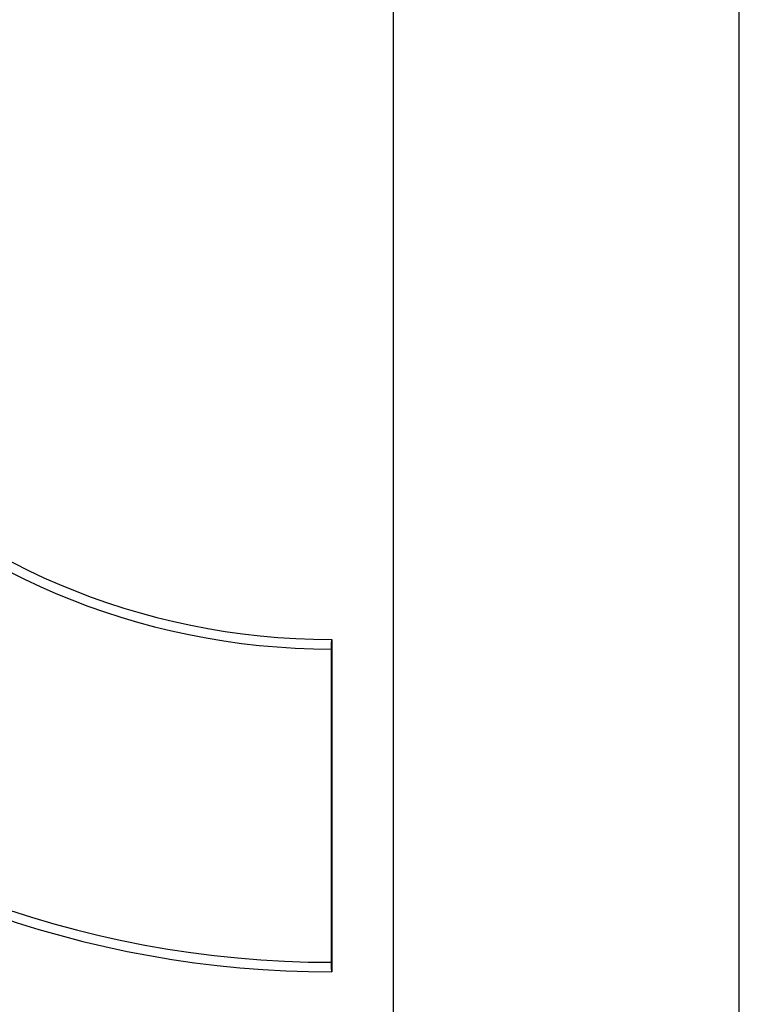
# Model space of a CAD drawing. Header units: millimetres. Extents: x -177 to 471, y -85 to 200.
# Tile 142 of 222: x -35 to -19, y 80 to 101. Entities that reach past the tile are written whole.
import ezdxf
from ezdxf.lldxf.tags import DXFTag

# ---------------------------------------------------------------- set-up
doc = ezdxf.new("R2010")
doc.units = ezdxf.units.MM
for name, color, linetype in [('Default', 7, 'Continuous'), ('ELBOW_2.5_1', 7, 'Continuous'), ('TANK_1', 7, 'Continuous')]:
    doc.layers.add(name, color=color, linetype=linetype)
tags = doc.linetypes.add('HIDDEN2', pattern=[4.7625, 3.175, -1.5875]).pattern_tags.tags
tags[6:7] = [DXFTag(74, 4), DXFTag(75, 0), DXFTag(340, '0'), DXFTag(46, 0.0), DXFTag(50, 0.0), DXFTag(44, 0.0), DXFTag(45, 0.0)]
tags[4:5] = [DXFTag(74, 4), DXFTag(75, 0), DXFTag(340, '0'), DXFTag(46, 0.0), DXFTag(50, 0.0), DXFTag(44, 0.0), DXFTag(45, 0.0)]

# ---------------------------------------------------------------- blocks, each defined once
blk = doc.blocks.new('SE')
at = {"layer": 'ELBOW_2.5_1', "color": 7, "linetype": 'HIDDEN2'}
for centre, radius, start, end in [((-28.176, 103.083), 15.561, 180, 270), ((-28.178, 103.063), 22.419, 227.9938, 270.0049)]:
    blk.add_arc(centre, radius, start, end, dxfattribs=at)
at = {"layer": 'ELBOW_2.5_1', "color": 7, "linetype": 'Continuous'}
for centre, radius, start, end in [((-28.176, 103.083), 15.35, 180, 270), ((-28.178, 103.059), 22.625, 229.4205, 270.0046)]:
    blk.add_arc(centre, radius, start, end, dxfattribs=at)
for major_axis in [(0, 3.65), (0, 3.439)]:
    blk.add_ellipse((-28.176, 84.083), major_axis=major_axis, ratio=0.000797, dxfattribs=at)
at = {"layer": 'TANK_1', "color": 7, "linetype": 'Continuous'}
for p, q in [((-19.226, 66.083), (-19.226, 118.983)), ((-26.826, 113.532), (-26.826, 66.083))]:
    blk.add_line(p, q, dxfattribs=at)

msp = doc.modelspace()

# ---------------------------------------------------------------- block references
at = {"layer": 'Default'}
msp.add_blockref('SE', (0, 0), dxfattribs=at)

doc.saveas('drawing.dxf')
